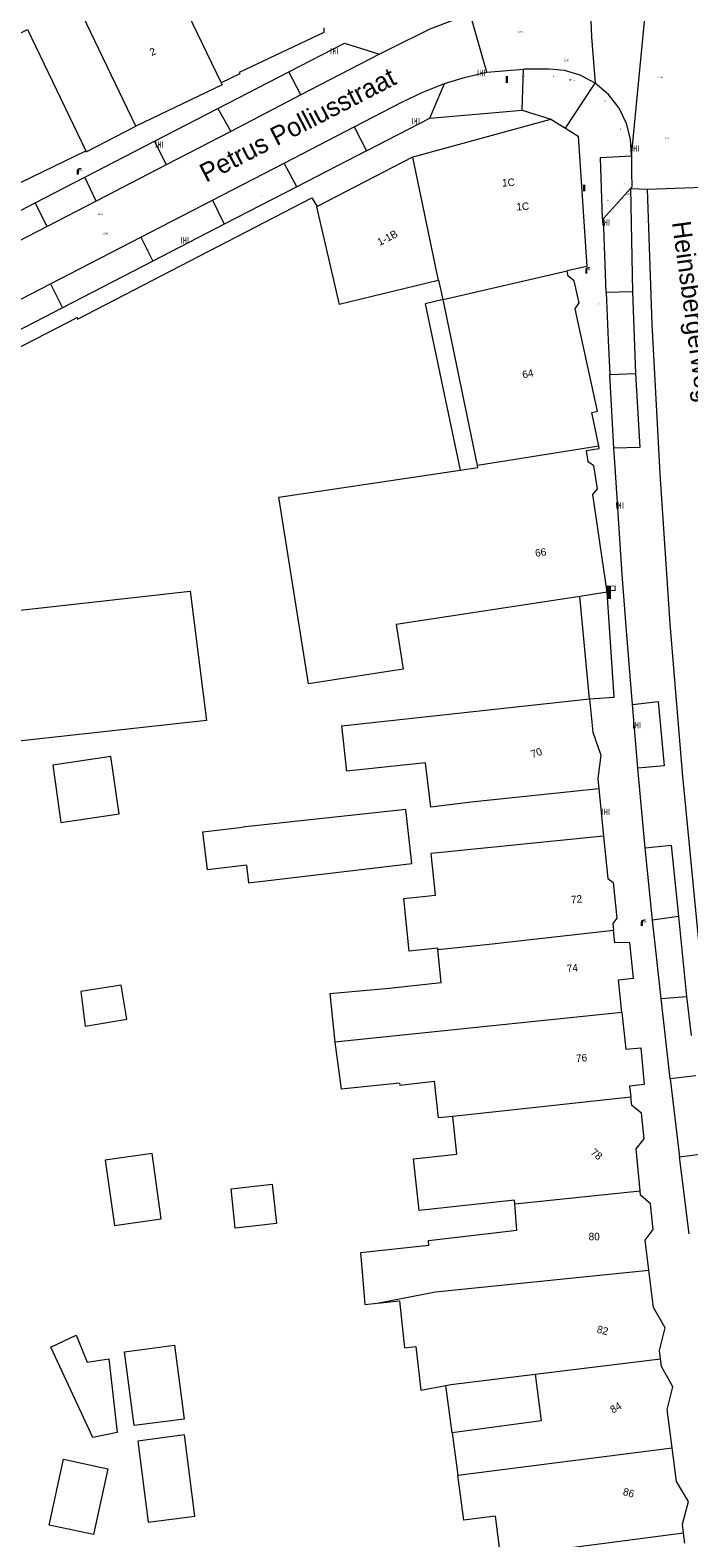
# Model space of a CAD drawing. Header units: metres. Extents: x 197457 to 198138, y 353986 to 354984.
# Tile 132 of 217: x 197714 to 197758, y 354370 to 354471. Entities that reach past the tile are written whole.
import ezdxf
from ezdxf.enums import TextEntityAlignment as Align

# ---------------------------------------------------------------- set-up
doc = ezdxf.new("R2010")
doc.units = ezdxf.units.M
doc.header["$MEASUREMENT"] = 0
for name, color, linetype, lineweight, true_color in [('afsluitpaal', 7, 'Continuous', 0, 0xde7233), ('haltepaal', 7, 'Continuous', 0, 0x104b6e), ('kolk', 7, 'Continuous', 0, 0x104b6e), ('lichtmast', 7, 'Continuous', 0, 0x104b6e), ('straatnaambord', 7, 'Continuous', 0, 0x104b6e), ('verkeersbordpaal', 7, 'Continuous', 0, 0x104b6e)]:
    doc.layers.add(name, color=color, linetype=linetype, lineweight=lineweight, true_color=true_color)
for name, color, linetype, lineweight in [('bijgebouw', 1, 'Continuous', 13), ('dakrand bijgebouw', 1, 'Continuous', 13), ('Grens beheer openbare ruimte wegbeheer', 253, 'Continuous', 0), ('grens individueel parkeervak', 7, 'Continuous', 0), ('Grens maaiveld', 253, 'Continuous', 0), ('grens WOZ object', 7, 'Continuous', 0), ('hoofdgebouw', 1, 'Continuous', 0), ('Hoogtepunt', 7, 'Continuous', 0), ('huisnummerreeks BGT', 7, 'Continuous', 0), ('kant verharding', 7, 'Continuous', 0), ('openbare ruimte label tekst', 7, 'Continuous', 0), ('tussenmuur', 1, 'Continuous', 13), ('vlakafsluiter', 1, 'Continuous', 0), ('waterleidingput', 132, 'Continuous', 0)]:
    doc.layers.add(name, color=color, linetype=linetype, lineweight=lineweight)
doc.styles.add('Style-WORKING', font='WORKING.shx')

# ---------------------------------------------------------------- blocks, each defined once
blk = doc.blocks.new('kolk')
at = {"layer": 'kolk', "linetype": 'Continuous', "lineweight": 0, "true_color": 0xbd2877}
for points in [[(-0.49, -0.43), (-0.49, 0), (-0.49, 0.42), (-0.4, 0.42), (-0.4, 0), (-0.4, -0.43)], [(-0.19, -0.43), (-0.19, 0), (-0.19, 0.42), (-0.11, 0.42), (-0.11, 0), (-0.11, -0.43)], [(0.11, -0.43), (0.11, 0), (0.11, 0.42), (0.19, 0.42), (0.19, 0), (0.19, -0.43)], [(0.4, -0.43), (0.4, 0), (0.4, 0.42), (0.49, 0.42), (0.49, 0), (0.49, -0.43)]]:
    blk.add_hatch(color=232, dxfattribs=at).paths.add_polyline_path(points)
at = {"layer": 'kolk', "linetype": 'Continuous', "lineweight": 0, "true_color": 0x681648}
blk.add_hatch(color=219, dxfattribs=at).paths.add_polyline_path([(0.1, 0, 1), (-0.1, 0, 1)])
blk = doc.blocks.new('haltepaal')
at = {"layer": 'haltepaal', "linetype": 'Continuous', "lineweight": 0, "true_color": 0xbd2877}
h = blk.add_hatch(color=232, dxfattribs=at)
edge = h.paths.add_edge_path()
edge.add_arc((0, 0), 0.1, 0, 360)
edge.add_line((0, -0.1), (0.15, -0.1))
edge.add_line((0.15, -0.1), (0.15, 0.45))
edge.add_line((0.15, 0.45), (0.45, 0.45))
edge.add_line((0.45, 0.45), (0.45, 0.8))
edge.add_line((0.45, 0.8), (-0.15, 0.8))
edge.add_line((-0.15, 0.8), (-0.15, -0.1))
edge.add_line((-0.15, -0.1), (0, -0.1))
h.paths.add_polyline_path([(0.15, 0.5), (0.15, 0.75), (0.4, 0.75), (0.4, 0.5)], flags=16)
at = {"layer": 'haltepaal', "linetype": 'Continuous', "lineweight": 0, "true_color": 0x681648}
blk.add_hatch(color=219, dxfattribs=at).paths.add_polyline_path([(0.1, 0, 1), (-0.1, 0, 1)])
blk = doc.blocks.new('lichtmast')
at = {"layer": 'lichtmast', "linetype": 'Continuous', "lineweight": 0, "true_color": 0xbd2877}
for points in [[(0.15, 0.42, -0.344151), (0.3, 0.61), (0.43, 0.64, 0.960861), (0.4, 0.79), (0.1, 0.74, 0.366629), (-0.15, 0.45), (-0.15, -0.1), (0, -0.1, -0.414214), (-0.1, 0, -1), (0.1, 0, -0.414214), (0, -0.1), (0.15, -0.1)], [(0.35, 0.55, 1), (0.3, 0.56), (0.23, 0.32, 1), (0.28, 0.31)], [(0.42, 0.58, 1), (0.38, 0.57), (0.44, 0.33, 1), (0.48, 0.34)], [(0.49, 0.61, 1), (0.45, 0.58), (0.63, 0.4, 1), (0.66, 0.43)]]:
    blk.add_hatch(color=232, dxfattribs=at).paths.add_polyline_path(points)
at = {"layer": 'lichtmast', "linetype": 'Continuous', "lineweight": 0, "true_color": 0x681648}
blk.add_hatch(color=219, dxfattribs=at).paths.add_polyline_path([(-0.1, 0, 1), (0.1, 0, 1)])
blk = doc.blocks.new('afsluitpaal')
at = {"layer": 'afsluitpaal', "linetype": 'Continuous', "lineweight": 0, "true_color": 0xbd2877}
blk.add_hatch(color=232, dxfattribs=at).paths.add_polyline_path([(0.2, 0.6, 1), (-0.1, 0.6), (-0.1, 0.1), (-0.3, 0.1), (-0.3, -0.1), (0, -0.1, -0.414214), (-0.1, 0, -1), (0.1, 0, -0.414214), (0, -0.1), (0.3, -0.1), (0.3, 0.1), (0.2, 0.1)])
at = {"layer": 'afsluitpaal', "linetype": 'Continuous', "lineweight": 0, "true_color": 0x681648}
blk.add_hatch(color=219, dxfattribs=at).paths.add_polyline_path([(0.1, 0, 1), (-0.1, 0, 1)])
blk = doc.blocks.new('waterleidingput')
at = {"layer": 'waterleidingput', "linetype": 'Continuous', "lineweight": 0, "true_color": 0x248bcb}
h = blk.add_hatch(color=142, dxfattribs=at)
edge = h.paths.add_edge_path()
edge.add_spline(control_points=[(0.4, 0), (0.4, 0), (0.4, 0.1), (0.4, 0.2), (0.3, 0.3), (0.1, 0.3), (0, 0.3), (-0.2, 0.3), (-0.3, 0.2), (-0.4, 0.1), (-0.4, 0.1), (-0.4, -0.1), (-0.4, -0.1), (-0.3, -0.2), (-0.3, -0.3), (-0.1, -0.3), (0, -0.3), (0.3, -0.3), (0.4, -0.2), (0.4, -0.1), (0.4, 0), (0.4, 0)], knot_values=[0, 0, 0, 0, 0.060484, 0.060484, 0.178041, 0.178041, 0.295599, 0.295599, 0.413157, 0.413157, 0.498623, 0.498623, 0.584089, 0.584089, 0.669555, 0.669555, 0.808438, 0.808438, 0.94732, 0.94732, 1, 1, 1, 1], degree=3, periodic=0)
edge = h.paths.add_edge_path(flags=16)
edge.add_ellipse((0, 0), major_axis=(0.392, 0), ratio=0.689655, start_angle=0, end_angle=360)
for points in [[(-0.1, -0.1, -0.141608), (-0.1, 0), (-0.1, -0.1), (-0.2, 0.2), (-0.2, 0.2), (-0.1, -0.2), (-0.1, -0.2)], [(0, 0.2), (0, 0.2), (-0.1, 0.1, -0.269854), (0, 0.1)], [(0.2, 0.2), (0.2, 0.2), (0.1, -0.1), (0.1, 0, -0.141608), (0, -0.1), (0.1, -0.2), (0.1, -0.2)]]:
    blk.add_hatch(color=142, dxfattribs=at).paths.add_polyline_path(points)
at = {"layer": 'waterleidingput', "linetype": 'Continuous', "lineweight": 0, "true_color": 0x104b6e}
blk.add_hatch(color=156, dxfattribs=at).paths.add_polyline_path([(0.1, 0, 1), (-0.1, 0, 1)])
blk = doc.blocks.new('paal')
at = {"layer": 'verkeersbordpaal', "linetype": 'Continuous', "lineweight": 0, "true_color": 0xbd2877}
blk.add_hatch(color=232, dxfattribs=at).paths.add_polyline_path([(0.15, 0.8), (-0.15, 0.8), (-0.15, -0.1), (0, -0.1, -0.414214), (-0.1, 0, -1), (0.1, 0, -0.414214), (0, -0.1), (0.15, -0.1)])
at = {"layer": 'verkeersbordpaal', "linetype": 'Continuous', "lineweight": 0, "true_color": 0x681648}
blk.add_hatch(color=219, dxfattribs=at).paths.add_polyline_path([(-0.1, 0, 1), (0.1, 0, 1)])
blk = doc.blocks.new('bord_3')
at = {"layer": 'straatnaambord', "linetype": 'Continuous', "lineweight": 0, "true_color": 0xbd2877}
h = blk.add_hatch(color=232, dxfattribs=at)
h.paths.add_polyline_path([(-0.7, -0.4), (-0.7, 0.4), (0.8, 0.4), (0.8, -0.4)])
h.paths.add_polyline_path([(-0.6, -0.3), (-0.6, 0.3), (0.7, 0.3), (0.7, -0.3)], flags=16)
at = {"layer": 'straatnaambord', "linetype": 'Continuous', "lineweight": 0, "true_color": 0xbd2877, "transparency": 33554534}
h = blk.add_hatch(color=232, dxfattribs=at)
h.paths.add_polyline_path([(-0.6, -0.3), (-0.6, 0.3), (0.7, 0.3), (0.7, -0.3)])
h.paths.add_polyline_path([(-0.5, -0.2), (-0.5, 0.2), (0.6, 0.2), (0.6, -0.2)], flags=16)
at = {"layer": 'straatnaambord', "linetype": 'Continuous', "lineweight": 0, "true_color": 0x681648}
blk.add_hatch(color=219, dxfattribs=at).paths.add_polyline_path([(-0.1, 0, 1), (0.1, 0, 1)])

msp = doc.modelspace()

# ---------------------------------------------------------------- linework, layer by layer
at = {"layer": 'bijgebouw', "linetype": 'Continuous', "lineweight": 13, "flags": 128}
for points in [[(197728.918, 354414.958), (197729.044, 354413.789), (197739.929, 354415.074), (197739.54, 354418.678), (197728.643, 354417.503)], [(197728.918, 354414.958), (197726.308, 354414.648), (197726.006, 354417.194), (197728.643, 354417.503)], [(197720.772, 354382.524), (197724.102, 354382.961), (197724.748, 354378.044), (197721.418, 354377.607), (197720.772, 354382.524)], [(197724.771, 354376.98), (197721.655, 354376.576), (197722.356, 354371.17), (197725.472, 354371.574), (197724.771, 354376.98)]]:
    msp.add_lwpolyline(points, dxfattribs=at)
at = {"layer": 'dakrand bijgebouw', "linetype": 'Continuous', "lineweight": 13, "flags": 128}
msp.add_lwpolyline([(197712.717, 354423.116), (197711.623, 354431.727), (197725.142, 354433.234), (197726.236, 354424.623), (197712.717, 354423.116)], dxfattribs=at)
at = {"layer": 'Grens beheer openbare ruimte wegbeheer', "linetype": 'Continuous', "lineweight": 0}
msp.add_line((197754.568, 354462.229), (197756.191, 354478.882), dxfattribs=at)
at = {"layer": 'Grens beheer openbare ruimte wegbeheer', "linetype": 'Continuous', "lineweight": 0, "flags": 128}
msp.add_lwpolyline([(197751.753, 354474.079), (197751.906, 354470.158), (197752.154, 354467.101)], dxfattribs=at)
at = {"layer": 'grens individueel parkeervak', "linetype": 'Continuous', "lineweight": 0}
for p, q in [((197737.77, 354469.023), (197732.54, 354466.313)), ((197732.54, 354466.313), (197731.729, 354467.864)), ((197741.134, 354464.77), (197742.11, 354467.078)), ((197722.767, 354463.23), (197726.994, 354465.416)), ((197726.994, 354465.416), (197727.858, 354463.888)), ((197727.858, 354463.888), (197723.561, 354461.661)), ((197731.426, 354461.778), (197736.094, 354464.193)), ((197736.094, 354464.193), (197736.912, 354462.589)), ((197736.912, 354462.589), (197741.134, 354464.77)), ((197722.767, 354463.23), (197723.561, 354461.661)), ((197736.912, 354462.589), (197732.268, 354460.191)), ((197726.636, 354459.301), (197731.426, 354461.778)), ((197732.268, 354460.191), (197731.426, 354461.778)), ((197714.815, 354459.118), (197718.13, 354460.832)), ((197718.88, 354459.236), (197718.13, 354460.832)), ((197732.268, 354460.191), (197727.429, 354457.691)), ((197752.7, 354458.077), (197754.513, 354460.075)), ((197754.513, 354460.075), (197754.642, 354453.197)), ((197709.518, 354456.379), (197714.815, 354459.118)), ((197715.609, 354457.541), (197714.815, 354459.118)), ((197718.88, 354459.236), (197715.609, 354457.541)), ((197721.873, 354456.837), (197726.636, 354459.301)), ((197726.636, 354459.301), (197727.429, 354457.691)), ((197715.609, 354457.541), (197710.262, 354454.771)), ((197721.873, 354456.837), (197722.667, 354455.232)), ((197727.429, 354457.691), (197722.667, 354455.232)), ((197715.846, 354453.72), (197716.637, 354452.117)), ((197754.642, 354453.197), (197752.882, 354453.145)), ((197754.642, 354453.197), (197754.851, 354447.75)), ((197716.637, 354452.117), (197712.209, 354449.83)), ((197753.133, 354447.684), (197754.851, 354447.75)), ((197753.4, 354442.757), (197753.133, 354447.684)), ((197755.003, 354421.44), (197754.637, 354425.688)), ((197755.966, 354411.31), (197755.492, 354416.125)), ((197757.706, 354411.55), (197755.966, 354411.31)), ((197756.549, 354406.068), (197755.966, 354411.31)), ((197757.706, 354411.55), (197758.248, 354406.205)), ((197756.549, 354406.068), (197758.248, 354406.205)), ((197757.159, 354400.726), (197756.549, 354406.068)), ((197758.248, 354406.205), (197758.552, 354403.616)), ((197758.867, 354400.927), (197757.159, 354400.726)), ((197757.159, 354400.726), (197757.766, 354395.524)), ((197757.766, 354395.524), (197759.484, 354395.743)), ((197758.423, 354390.389), (197757.766, 354395.524))]:
    msp.add_line(p, q, dxfattribs=at)
at = {"layer": 'grens individueel parkeervak', "linetype": 'Continuous', "lineweight": 0, "flags": 128}
for points in [[(197731.729, 354467.864), (197735.43, 354469.778), (197737.77, 354469.023)], [(197736.094, 354464.193), (197739.254, 354465.827), (197740.658, 354466.507), (197742.11, 354467.078)], [(197752.882, 354453.145), (197752.786, 354455.608), (197752.7, 354458.077)], [(197711.385, 354451.391), (197713.355, 354452.432), (197715.846, 354453.72)], [(197752.882, 354453.145), (197753.023, 354449.95), (197753.133, 354447.684)], [(197754.851, 354447.75), (197755.135, 354442.81), (197753.4, 354442.757)], [(197754.637, 354425.688), (197756.362, 354425.876), (197756.755, 354421.587), (197755.003, 354421.44)], [(197755.492, 354416.125), (197757.225, 354416.311), (197757.706, 354411.55)]]:
    msp.add_lwpolyline(points, dxfattribs=at)
at = {"layer": 'Grens maaiveld', "linetype": 'Continuous', "lineweight": 0}
msp.add_line((197751.773, 354426.05), (197751.126, 354432.881), dxfattribs=at)
at = {"layer": 'Grens maaiveld', "linetype": 'Continuous', "lineweight": 0, "flags": 128}
msp.add_lwpolyline([(197755.624, 354460.034), (197755.927, 354451.031), (197756.456, 354441.054), (197757.138, 354431.054), (197757.947, 354421.122), (197759.631, 354403.725)], dxfattribs=at)
at = {"layer": 'grens WOZ object', "linetype": 'Continuous', "lineweight": 0}
for p, q in [((197744.297, 354441.61), (197742.01, 354452.677)), ((197727.876, 354393.395), (197730.629, 354393.693)), ((197730.629, 354393.693), (197730.912, 354391.071)), ((197728.159, 354390.773), (197727.876, 354393.395)), ((197730.912, 354391.071), (197728.159, 354390.773)), ((197715.866, 354382.825), (197717.552, 354383.644)), ((197717.552, 354383.644), (197718.292, 354381.834)), ((197718.662, 354376.822), (197715.866, 354382.825)), ((197718.292, 354381.834), (197719.724, 354382.051)), ((197719.724, 354382.051), (197720.279, 354377.145)), ((197742.624, 354377.13), (197742.207, 354380.279)), ((197720.279, 354377.145), (197718.662, 354376.822)), ((197715.761, 354370.975), (197716.714, 354375.369)), ((197716.714, 354375.369), (197719.657, 354374.731)), ((197719.657, 354374.731), (197718.704, 354370.337)), ((197718.704, 354370.337), (197715.761, 354370.975))]:
    msp.add_line(p, q, dxfattribs=at)
at = {"layer": 'grens WOZ object', "linetype": 'Continuous', "lineweight": 0, "flags": 128}
for points in [[(197742.01, 354452.677), (197740.817, 354452.387), (197743.151, 354441.309)], [(197743.151, 354441.309), (197744.323, 354441.484), (197744.297, 354441.61)], [(197719.859, 354422.205), (197715.986, 354421.632), (197716.539, 354417.807), (197720.412, 354418.38), (197719.859, 354422.205)], [(197717.873, 354406.539), (197718.158, 354404.241), (197720.932, 354404.694), (197720.559, 354406.977), (197717.873, 354406.539)], [(197720.102, 354390.942), (197723.227, 354391.383), (197722.61, 354395.752), (197719.485, 354395.311), (197720.102, 354390.942)], [(197742.207, 354380.279), (197742.536, 354380.342), (197748.145, 354381.03)], [(197748.145, 354381.03), (197748.543, 354377.913), (197742.624, 354377.13)]]:
    msp.add_lwpolyline(points, dxfattribs=at)
at = {"layer": 'hoofdgebouw', "linetype": 'Continuous', "lineweight": 0}
for p, q in [((197749.188, 354464.711), (197750.178, 354464.091)), ((197712.51, 354459.842), (197718.192, 354462.596)), ((197739.973, 354462.163), (197733.619, 354458.875)), ((197741.676, 354453.954), (197735.075, 354452.335)), ((197752.947, 354433.159), (197751.126, 354432.881)), ((197752.39, 354420.06), (197743.892, 354419.168)), ((197752.708, 354416.897), (197741.216, 354415.746)), ((197741.666, 354409.353), (197741.657, 354409.444)), ((197741.889, 354407.156), (197741.666, 354409.353)), ((197734.471, 354406.409), (197738.429, 354406.772)), ((197738.429, 354406.772), (197741.889, 354407.156)), ((197734.471, 354406.409), (197734.793, 354403.171)), ((197734.793, 354403.171), (197735.218, 354400.027)), ((197739.112, 354400.445), (197735.218, 354400.027)), ((197742.929, 354395.704), (197742.666, 354398.218)), ((197740.045, 354395.395), (197742.929, 354395.704)), ((197740.256, 354393.368), (197740.045, 354395.395)), ((197736.552, 354388.634), (197736.786, 354385.679)), ((197736.786, 354385.679), (197737.624, 354385.769)), ((197742.624, 354377.13), (197742.999, 354374.298)), ((197758.138, 354369.776), (197758.048, 354370.453))]:
    msp.add_line(p, q, dxfattribs=at)
at = {"layer": 'hoofdgebouw', "linetype": 'Continuous', "lineweight": 0, "flags": 128}
for points in [[(197721.526, 354464.24), (197717.696, 354472.194), (197716.162, 354476.431), (197721.489, 354479.014), (197727.211, 354467.13)], [(197709.384, 354476.622), (197712.634, 354469.863), (197714.31, 354470.669), (197718.192, 354462.596)], [(197727.211, 354467.13), (197727.276, 354466.995), (197721.531, 354464.229), (197721.526, 354464.24)], [(197739.973, 354462.163), (197740.015, 354462.185), (197749.188, 354464.711)], [(197750.178, 354464.091), (197751.012, 354463.568), (197751.607, 354454.888), (197750.285, 354454.597)], [(197733.619, 354458.875), (197733.58, 354458.855), (197735.075, 354452.335)], [(197742.01, 354452.677), (197741.739, 354453.97), (197741.676, 354453.954)], [(197752.386, 354442.896), (197751.924, 354445.134), (197752.297, 354445.228), (197750.819, 354452.047), (197751.079, 354452.455), (197750.754, 354453.93), (197750.356, 354454.224), (197750.285, 354454.597)], [(197752.947, 354433.159), (197751.995, 354439.675), (197752.317, 354440.047), (197752.062, 354441.579), (197751.683, 354441.856), (197751.579, 354442.602), (197752.419, 354442.737), (197752.386, 354442.896)], [(197751.126, 354432.881), (197738.89, 354431.013), (197739.346, 354428.027), (197733.049, 354427.066), (197731.069, 354439.509), (197743.151, 354441.309)], [(197740.846, 354421.8), (197735.588, 354421.231), (197735.259, 354424.263), (197751.773, 354426.05)], [(197751.773, 354426.05), (197751.987, 354423.841), (197752.52, 354422.301), (197752.323, 354420.737), (197752.39, 354420.06)], [(197743.892, 354419.168), (197741.201, 354418.845), (197740.846, 354421.8)], [(197752.708, 354416.897), (197752.996, 354414.074), (197753.357, 354413.808), (197753.604, 354411.43), (197753.335, 354411.082), (197753.379, 354410.637)], [(197741.657, 354409.444), (197739.743, 354409.232), (197739.4, 354412.756), (197741.499, 354412.97), (197741.216, 354415.746)], [(197753.936, 354405.154), (197753.714, 354407.318), (197754.716, 354407.432), (197754.473, 354409.805), (197753.465, 354409.779), (197753.379, 354410.637)], [(197753.936, 354405.154), (197754.189, 354402.692), (197755.198, 354402.786), (197755.426, 354400.351), (197754.444, 354400.24), (197754.528, 354399.494)], [(197739.112, 354400.445), (197739.127, 354400.306), (197741.443, 354400.557)], [(197742.666, 354398.218), (197741.698, 354398.117), (197741.443, 354400.557)], [(197755.145, 354393.251), (197754.874, 354396.063), (197755.415, 354396.723), (197755.243, 354398.424), (197754.59, 354398.939), (197754.528, 354399.494)], [(197746.796, 354392.387), (197746.777, 354392.627), (197740.411, 354391.936), (197740.256, 354393.368)], [(197755.731, 354387.969), (197755.488, 354389.972), (197756.02, 354390.679), (197755.839, 354392.396), (197755.173, 354392.96), (197755.145, 354393.251)], [(197741.071, 354389.607), (197741.038, 354389.943), (197746.932, 354390.637), (197746.796, 354392.387)], [(197741.071, 354389.607), (197736.5, 354389.117), (197736.552, 354388.634)], [(197756.501, 354382.054), (197756.431, 354382.617), (197756.82, 354384.122), (197756.033, 354385.471), (197755.731, 354387.969)], [(197737.624, 354385.769), (197739.096, 354385.927), (197739.432, 354382.794), (197740.193, 354382.876), (197740.523, 354379.959), (197742.207, 354380.279)], [(197757.283, 354376.13), (197756.943, 354378.676), (197757.335, 354380.197), (197756.565, 354381.538), (197756.501, 354382.054)], [(197758.048, 354370.453), (197757.971, 354371.029), (197758.371, 354372.557), (197757.582, 354373.887), (197757.283, 354376.13)], [(197745.484, 354371.56), (197743.395, 354371.301), (197742.999, 354374.298)], [(197745.484, 354371.56), (197745.862, 354368.583), (197747.194, 354368.752)]]:
    msp.add_lwpolyline(points, dxfattribs=at)
at = {"layer": 'kant verharding', "linetype": 'Continuous', "lineweight": 0}
for p, q in [((197744.92, 354467.844), (197743.825, 354471.725)), ((197744.92, 354467.844), (197747.379, 354468.026)), ((197726.994, 354465.416), (197731.729, 354467.864)), ((197744.926, 354467.83), (197744.92, 354467.844)), ((197732.54, 354466.313), (197727.858, 354463.888)), ((197718.13, 354460.832), (197722.767, 354463.23)), ((197754.564, 354462.301), (197754.568, 354462.229)), ((197723.561, 354461.661), (197718.88, 354459.236)), ((197754.513, 354460.075), (197755.624, 354460.034)), ((197755.624, 354460.034), (197760.602, 354460.208)), ((197715.846, 354453.72), (197721.873, 354456.837)), ((197722.667, 354455.232), (197716.637, 354452.117)), ((197755.492, 354416.125), (197755.003, 354421.44)), ((197752.39, 354420.06), (197752.708, 354416.897))]:
    msp.add_line(p, q, dxfattribs=at)
at = {"layer": 'kant verharding', "linetype": 'Continuous', "lineweight": 0, "flags": 128}
for points in [[(197743.825, 354471.725), (197741.119, 354470.695), (197738.535, 354469.419), (197737.77, 354469.023)], [(197734.068, 354470.79), (197734.054, 354470.47), (197728.413, 354467.813), (197728.461, 354467.722), (197727.211, 354467.13)], [(197752.154, 354467.101), (197751.15, 354467.633), (197750.106, 354467.936), (197749.088, 354468.027), (197747.379, 354468.026)], [(197742.11, 354467.078), (197743.505, 354467.504), (197744.926, 354467.83)], [(197754.564, 354462.301), (197754.51, 354463.359), (197754.247, 354464.414), (197753.755, 354465.437), (197753.043, 354466.355), (197752.154, 354467.101)], [(197718.192, 354462.596), (197718.228, 354462.521), (197721.526, 354464.24)], [(197754.568, 354462.229), (197752.488, 354462.124), (197752.615, 354458.076), (197752.7, 354458.077)], [(197754.568, 354462.229), (197754.576, 354461.195), (197754.596, 354460.166), (197754.513, 354460.075)], [(197701.919, 354441.322), (197701.002, 354443.081), (197704.203, 354444.769), (197704.288, 354444.613), (197717.627, 354451.47), (197717.65, 354451.358), (197733.268, 354459.451), (197733.619, 354458.875)], [(197754.637, 354425.688), (197754.24, 354430.599), (197753.955, 354434.34), (197753.454, 354441.828), (197753.4, 354442.757)], [(197751.773, 354426.05), (197753.41, 354426.164), (197752.947, 354433.159)]]:
    msp.add_lwpolyline(points, dxfattribs=at)
at = {"layer": 'tussenmuur', "linetype": 'Continuous', "lineweight": 13}
for p, q in [((197739.973, 354462.163), (197741.676, 354453.954)), ((197742.01, 354452.677), (197750.285, 354454.597)), ((197752.386, 354442.896), (197744.297, 354441.61)), ((197753.936, 354405.154), (197734.793, 354403.171)), ((197754.528, 354399.494), (197742.666, 354398.218)), ((197746.796, 354392.387), (197755.145, 354393.251)), ((197748.145, 354381.03), (197756.501, 354382.054)), ((197742.999, 354374.298), (197757.283, 354376.13))]:
    msp.add_line(p, q, dxfattribs=at)
at = {"layer": 'tussenmuur', "linetype": 'Continuous', "lineweight": 13, "flags": 128}
for points in [[(197741.666, 354409.353), (197744.875, 354409.685), (197753.379, 354410.637)], [(197737.624, 354385.769), (197741.516, 354386.529), (197755.731, 354387.969)], [(197747.194, 354368.752), (197747.158, 354369.034), (197758.048, 354370.453)]]:
    msp.add_lwpolyline(points, dxfattribs=at)
at = {"layer": 'vlakafsluiter', "linetype": 'Continuous', "lineweight": 0}
for p, q in [((197747.279, 354465.297), (197747.379, 354468.026)), ((197750.178, 354464.091), (197752.147, 354467.091)), ((197752.147, 354467.091), (197752.154, 354467.101)), ((197741.134, 354464.77), (197747.279, 354465.297)), ((197747.279, 354465.297), (197749.188, 354464.711))]:
    msp.add_line(p, q, dxfattribs=at)

# ---------------------------------------------------------------- block references
at = {"layer": 'afsluitpaal', "linetype": 'Continuous', "lineweight": 0, "xscale": 0.1, "yscale": 0.1, "zscale": 0.1}
for p in [(197747.453, 354467.514), (197749.367, 354467.516), (197750.768, 354467.246), (197752.804, 354465.878), (197753.826, 354464.011), (197754.076, 354460.36), (197753, 354459.259), (197752.388, 354452.366)]:
    msp.add_blockref('afsluitpaal', p, dxfattribs=at)
at = {"layer": 'haltepaal', "linetype": 'Continuous', "lineweight": 0}
msp.add_blockref('haltepaal', (197753.062, 354432.803), dxfattribs=at)
at = {"layer": 'kolk', "linetype": 'Continuous', "lineweight": 0, "xscale": 0.5, "yscale": 0.5}
for p in [(197734.766, 354469.242), (197744.561, 354467.78), (197740.18, 354464.566), (197723.104, 354463.015), (197754.813, 354462.751), (197752.86, 354457.815), (197724.792, 354456.626), (197753.778, 354438.954), (197754.927, 354424.306), (197752.857, 354418.517)]:
    msp.add_blockref('kolk', p, dxfattribs=at)
at = {"layer": 'lichtmast', "linetype": 'Continuous', "lineweight": 0, "xscale": 0.5, "yscale": 0.5}
for p in [(197717.667, 354461.058), (197751.562, 354454.45), (197755.268, 354410.959)]:
    msp.add_blockref('lichtmast', p, dxfattribs=at)
at = {"layer": 'straatnaambord', "linetype": 'Continuous', "lineweight": 0, "xscale": 0.1, "yscale": 0.1, "zscale": 0.1}
msp.add_blockref('bord_3', (197750.481, 354467.337), dxfattribs=at)
at = {"layer": 'verkeersbordpaal', "linetype": 'Continuous', "lineweight": 0, "xscale": 0.5, "yscale": 0.5}
for p in [(197746.271, 354467.171), (197751.411, 354459.929)]:
    msp.add_blockref('paal', p, dxfattribs=at)
at = {"layer": 'waterleidingput', "linetype": 'Continuous', "lineweight": 0, "xscale": 0.1, "yscale": 0.1, "zscale": 0.1}
for p in [(197729.874, 354459.563), (197722.349, 354456.011)]:
    msp.add_blockref('waterleidingput', p, dxfattribs=at)

# ---------------------------------------------------------------- texts
at = {"layer": 'Hoogtepunt', "linetype": 'Continuous', "lineweight": 0, "style": 'Style-WORKING'}
for s, p in [('23.58', (197747.014, 354470.478)), ('23.58', (197747.014, 354470.478)), ('23.55', (197750.077, 354468.561)), ('23.55', (197750.077, 354468.561)), ('23.68', (197756.292, 354467.437)), ('23.68', (197756.292, 354467.437)), ('23.53', (197756.73, 354463.376)), ('23.53', (197756.73, 354463.376)), ('23.56', (197754.238, 354459.671)), ('23.56', (197754.238, 354459.671)), ('23.42', (197718.986, 354458.319)), ('23.42', (197718.986, 354458.319)), ('23.45', (197719.311, 354457.026)), ('23.45', (197719.311, 354457.026))]:
    msp.add_text(s, height=0.1, dxfattribs=at).set_placement(p)
at = {"layer": 'huisnummerreeks BGT', "linetype": 'Continuous', "lineweight": 0, "style": 'Style-WORKING'}
for s, rotation, p in [('2', 25.7, (197722.648, 354469.206)), ('1C', 3.9, (197746.369, 354460.478)), ('1C', 3.9, (197747.324, 354458.884)), ('1-1B', 27.4, (197738.297, 354456.792)), ('64', 12.2, (197747.662, 354447.729)), ('66', 8.3, (197748.516, 354435.817)), ('70', 19.1, (197748.232, 354422.46)), ('72', 5.7, (197750.91, 354412.697)), ('74', 5.8, (197750.626, 354408.105)), ('76', 5.3, (197751.244, 354402.112)), ('78', 321.7, (197752.242, 354395.696)), ('82', 345.5, (197752.647, 354383.96)), ('84', 29.9, (197753.524, 354378.801)), ('86', 345.3, (197754.387, 354373.132))]:
    msp.add_text(s, height=0.5, rotation=rotation, dxfattribs=at).set_placement(p, align=Align.MIDDLE_CENTER)
msp.add_text('80', height=0.5, dxfattribs=at).set_placement((197752.087, 354390.212), align=Align.MIDDLE_CENTER)
at = {"layer": 'openbare ruimte label tekst', "linetype": 'Continuous', "lineweight": 0, "style": 'Style-WORKING'}
for s, rotation, p in [('Petrus Polliusstraat', 27.4, (197732.316, 354464.322)), ('Heinsbergerweg', 277.8, (197758.713, 354451.876))]:
    msp.add_text(s, height=1.25, rotation=rotation, dxfattribs=at).set_placement(p, align=Align.MIDDLE_CENTER)

doc.saveas('drawing.dxf')
